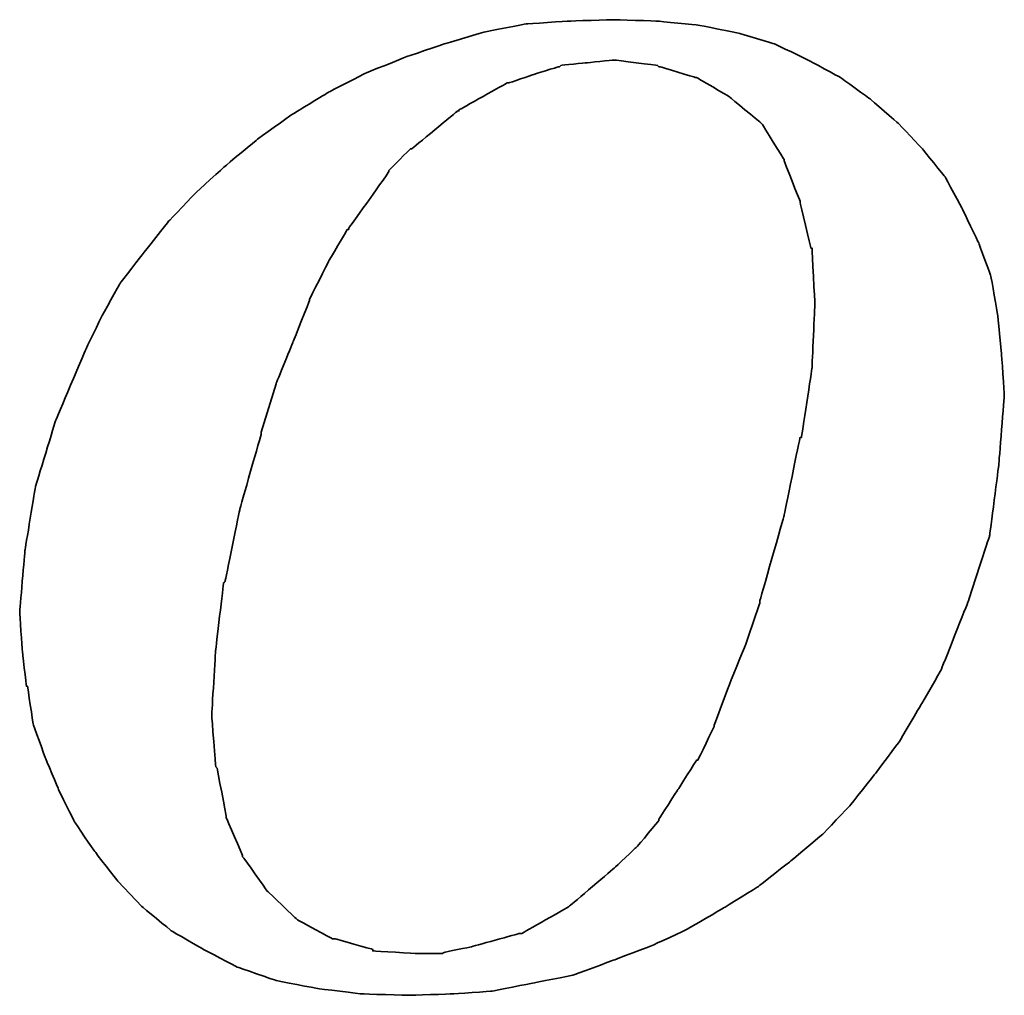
# Model space of a CAD drawing. Header units: millimetres. Extents: x 21 to 337, y -32 to 64.
# Tile 35 of 50: x 262.26 to 264.19, y -3.09 to -1.18. Entities that reach past the tile are written whole.
import ezdxf

# ---------------------------------------------------------------- set-up
doc = ezdxf.new("R2010")
doc.units = ezdxf.units.MM
doc.header["$LTSCALE"] = 0.15
doc.layers.add('DIM', color=4, linetype='CONTINUOUS')
doc.layers.add('layer 1', color=7, linetype='CONTINUOUS')

# ---------------------------------------------------------------- blocks, each defined once
blk = doc.blocks.new('TBI MOTION logo(完整正式版)')
at = {"layer": 'layer 1', "color": 22, "lineweight": 35}
for points, knots in [([(-11.34375, -6.98375), (-11.34375, -6.98375), (-10.91375, -7.43875), (-10.91375, -7.43875), (-10.91375, -7.43875), (-10.91375, -7.43875), (-10.38625, -7.87125), (-10.38625, -7.87125), (-10.38625, -7.87125), (-10.38625, -7.87125), (-9.81125, -8.20375), (-9.81125, -8.20375), (-9.81125, -8.20375), (-9.81125, -8.20375), (-9.21125, -8.51875), (-9.21125, -8.51875), (-9.21125, -8.51875), (-9.21125, -8.51875), (-8.51625, -8.75875), (-8.51625, -8.75875), (-8.51625, -8.75875), (-8.51625, -8.75875), (-7.77125, -8.90375), (-7.77125, -8.90375), (-7.77125, -8.90375), (-7.77125, -8.90375), (-6.97875, -8.99875), (-6.97875, -8.99875), (-6.97875, -8.99875), (-6.97875, -8.99875), (-6.14125, -9.02375), (-6.14125, -9.02375), (-6.14125, -9.02375), (-6.14125, -9.02375), (-5.37125, -8.99875), (-5.37125, -8.99875), (-5.37125, -8.99875), (-5.37125, -8.99875), (-4.65375, -8.94875), (-4.65375, -8.94875), (-4.65375, -8.94875), (-4.65375, -8.94875), (-3.93375, -8.80625), (-3.93375, -8.80625), (-3.93375, -8.80625), (-3.93375, -8.80625), (-3.21375, -8.66375), (-3.21375, -8.66375), (-3.21375, -8.66375), (-3.21375, -8.66375), (-2.49375, -8.39875), (-2.49375, -8.39875), (-2.49375, -8.39875), (-2.49375, -8.39875), (-1.79875, -8.13375), (-1.79875, -8.13375), (-1.79875, -8.13375), (-1.79875, -8.13375), (-1.17375, -7.84375), (-1.17375, -7.84375), (-1.17375, -7.84375), (-1.17375, -7.84375), (-0.52375, -7.46375), (-0.52375, -7.46375), (-0.52375, -7.46375), (-0.52375, -7.46375), (0.10124, -7.07875), (0.10124, -7.07875), (0.10124, -7.07875), (0.10124, -7.07875), (0.67625, -6.62375), (0.67625, -6.62375), (0.67625, -6.62375), (0.67625, -6.62375), (1.24874, -6.14375), (1.24874, -6.14375), (1.24874, -6.14375), (1.24874, -6.14375), (1.72874, -5.64125), (1.72874, -5.64125), (1.72874, -5.64125), (1.72874, -5.64125), (2.18624, -5.06375), (2.18624, -5.06375), (2.18624, -5.06375), (2.18624, -5.06375), (2.61625, -4.48874), (2.61625, -4.48874), (2.61625, -4.48874), (2.61625, -4.48874), (3.00125, -3.83874), (3.00125, -3.83874), (3.00125, -3.83874), (3.00125, -3.83874), (3.36124, -3.21374), (3.36124, -3.21374), (3.36124, -3.21374), (3.36124, -3.21374), (3.84374, -1.99125), (3.84374, -1.99125), (3.84374, -1.99125), (3.84374, -1.99125), (4.22625, -0.81875), (4.22625, -0.81875), (4.22625, -0.81875), (4.22625, -0.81875), (4.39125, 0.45624), (4.39125, 0.45624), (4.39125, 0.45624), (4.39125, 0.45624), (4.48874, 1.70124), (4.48874, 1.70124), (4.48874, 1.70124), (4.48874, 1.70124), (4.43874, 2.44625), (4.43874, 2.44625), (4.43874, 2.44625), (4.43874, 2.44625), (4.36874, 3.14125), (4.36874, 3.14125), (4.36874, 3.14125), (4.36874, 3.14125), (4.25125, 3.81125), (4.25125, 3.81125), (4.25125, 3.81125), (4.25125, 3.81125), (4.03124, 4.41125), (4.03124, 4.41125), (4.03124, 4.41125), (4.03124, 4.41125), (3.74374, 5.01125), (3.74374, 5.01125), (3.74374, 5.01125), (3.74374, 5.01125), (3.43124, 5.58875), (3.43124, 5.58875), (3.43124, 5.58875), (3.43124, 5.58875), (3.02625, 6.09125), (3.02625, 6.09125), (3.02625, 6.09125), (3.02625, 6.09125), (2.59374, 6.54875), (2.59374, 6.54875), (2.59374, 6.54875), (2.59374, 6.54875), (2.09124, 6.98125), (2.09124, 6.98125), (2.09124, 6.98125), (2.09124, 6.98125), (1.56124, 7.36625), (1.56124, 7.36625), (1.56124, 7.36625), (1.56124, 7.36625), (0.98624, 7.67625), (0.98624, 7.67625), (0.98624, 7.67625), (0.98624, 7.67625), (0.38624, 7.96375), (0.38624, 7.96375), (0.38624, 7.96375), (0.38624, 7.96375), (-0.25875, 8.15625), (-0.25875, 8.15625), (-0.25875, 8.15625), (-0.25875, 8.15625), (-0.98125, 8.30125), (-0.98125, 8.30125), (-0.98125, 8.30125), (-0.98125, 8.30125), (-1.70124, 8.37125), (-1.70124, 8.37125), (-1.70124, 8.37125), (-1.70124, 8.37125), (-2.49375, 8.39624), (-2.49375, 8.39624), (-2.49375, 8.39624), (-2.49375, 8.39624), (-3.28625, 8.37125), (-3.28625, 8.37125), (-3.28625, 8.37125), (-3.28625, 8.37125), (-4.05125, 8.32125), (-4.05125, 8.32125), (-4.05125, 8.32125), (-4.05125, 8.32125), (-4.77375, 8.18125), (-4.77375, 8.18125), (-4.77375, 8.18125), (-4.77375, 8.18125), (-5.51625, 7.96375), (-5.51625, 7.96375), (-5.51625, 7.96375), (-5.51625, 7.96375), (-6.21125, 7.72625), (-6.21125, 7.72625), (-6.21125, 7.72625), (-6.21125, 7.72625), (-6.92875, 7.43625), (-6.92875, 7.43625), (-6.92875, 7.43625), (-6.92875, 7.43625), (-7.57875, 7.10125), (-7.57875, 7.10125), (-7.57875, 7.10125), (-7.57875, 7.10125), (-8.24875, 6.69125), (-8.24875, 6.69125), (-8.24875, 6.69125), (-8.24875, 6.69125), (-8.84875, 6.26125), (-8.84875, 6.26125), (-8.84875, 6.26125), (-8.84875, 6.26125), (-9.42625, 5.78125), (-9.42625, 5.78125), (-9.42625, 5.78125), (-9.42625, 5.78125), (-9.95375, 5.30125), (-9.95375, 5.30125), (-9.95375, 5.30125), (-9.95375, 5.30125), (-10.43375, 4.79624), (-10.43375, 4.79624), (-10.43375, 4.79624), (-10.43375, 4.79624), (-10.88875, 4.22125), (-10.88875, 4.22125), (-10.88875, 4.22125), (-10.88875, 4.22125), (-11.29875, 3.69375), (-11.29875, 3.69375), (-11.29875, 3.69375), (-11.29875, 3.69375), (-11.63375, 3.09125), (-11.63375, 3.09125), (-11.63375, 3.09125), (-11.63375, 3.09125), (-11.91875, 2.49625), (-11.91875, 2.49625), (-11.91875, 2.49625), (-11.91875, 2.49625), (-12.44875, 1.24625), (-12.44875, 1.24625), (-12.44875, 1.24625), (-12.44875, 1.24625), (-12.80875, 0.06874), (-12.80875, 0.06874), (-12.80875, 0.06874), (-12.80875, 0.06874), (-12.99875, -1.07875), (-12.99875, -1.07875), (-12.99875, -1.07875), (-12.99875, -1.07875), (-13.09375, -2.18375), (-13.09375, -2.18375), (-13.09375, -2.18375), (-13.09375, -2.18375), (-13.04875, -2.85375), (-13.04875, -2.85375), (-13.04875, -2.85375), (-13.04875, -2.85375), (-12.97375, -3.50375), (-12.97375, -3.50375), (-12.97375, -3.50375), (-12.97375, -3.50375), (-12.95375, -3.50375), (-12.95375, -3.50375), (-12.95375, -3.50375), (-12.95375, -3.50375), (-12.85375, -4.17375), (-12.85375, -4.17375), (-12.85375, -4.17375), (-12.85375, -4.17375), (-12.63875, -4.77624), (-12.63875, -4.77624), (-12.63875, -4.77624), (-12.63875, -4.77624), (-12.39875, -5.35125), (-12.39875, -5.35125), (-12.39875, -5.35125), (-12.39875, -5.35125), (-12.11375, -5.92875), (-12.11375, -5.92875), (-12.11375, -5.92875), (-12.11375, -5.92875), (-11.75375, -6.45375), (-11.75375, -6.45375), (-11.75375, -6.45375), (-11.75375, -6.45375), (-11.34375, -6.98375), (-11.34375, -6.98375)], [0, 0, 0, 0, 0.01369863, 0.01369863, 0.01369863, 0.01369864, 0.02739726, 0.02739726, 0.02739726, 0.02739727, 0.04109589, 0.04109589, 0.04109589, 0.0410959, 0.05479452, 0.05479452, 0.05479452, 0.05479453, 0.06849315, 0.06849315, 0.06849315, 0.06849316, 0.08219178, 0.08219178, 0.08219178, 0.08219179, 0.09589041, 0.09589041, 0.09589041, 0.09589042, 0.10958904, 0.10958904, 0.10958904, 0.10958905, 0.12328767, 0.12328767, 0.12328767, 0.12328768, 0.1369863, 0.1369863, 0.1369863, 0.13698631, 0.15068493, 0.15068493, 0.15068493, 0.15068494, 0.16438356, 0.16438356, 0.16438356, 0.16438357, 0.17808219, 0.17808219, 0.17808219, 0.1780822, 0.19178082, 0.19178082, 0.19178082, 0.19178083, 0.20547945, 0.20547945, 0.20547945, 0.20547946, 0.21917808, 0.21917808, 0.21917808, 0.21917809, 0.23287671, 0.23287671, 0.23287671, 0.23287672, 0.24657534, 0.24657534, 0.24657534, 0.24657535, 0.26027397, 0.26027397, 0.26027397, 0.26027398, 0.2739726, 0.2739726, 0.2739726, 0.27397261, 0.28767123, 0.28767123, 0.28767123, 0.28767124, 0.30136986, 0.30136986, 0.30136986, 0.30136987, 0.31506849, 0.31506849, 0.31506849, 0.3150685, 0.32876712, 0.32876712, 0.32876712, 0.32876713, 0.34246575, 0.34246575, 0.34246575, 0.34246576, 0.35616438, 0.35616438, 0.35616438, 0.35616439, 0.36986301, 0.36986301, 0.36986301, 0.36986302, 0.38356164, 0.38356164, 0.38356164, 0.38356165, 0.39726027, 0.39726027, 0.39726027, 0.39726028, 0.4109589, 0.4109589, 0.4109589, 0.41095891, 0.42465753, 0.42465753, 0.42465753, 0.42465754, 0.43835616, 0.43835616, 0.43835616, 0.43835617, 0.45205479, 0.45205479, 0.45205479, 0.4520548, 0.46575342, 0.46575342, 0.46575342, 0.46575343, 0.47945205, 0.47945205, 0.47945205, 0.47945206, 0.49315068, 0.49315068, 0.49315068, 0.49315069, 0.50684932, 0.50684932, 0.50684932, 0.50684933, 0.52054795, 0.52054795, 0.52054795, 0.52054796, 0.53424658, 0.53424658, 0.53424658, 0.53424659, 0.54794521, 0.54794521, 0.54794521, 0.54794522, 0.56164384, 0.56164384, 0.56164384, 0.56164385, 0.57534247, 0.57534247, 0.57534247, 0.57534248, 0.5890411, 0.5890411, 0.5890411, 0.58904111, 0.60273973, 0.60273973, 0.60273973, 0.60273974, 0.61643836, 0.61643836, 0.61643836, 0.61643837, 0.63013699, 0.63013699, 0.63013699, 0.630137, 0.64383562, 0.64383562, 0.64383562, 0.64383563, 0.65753425, 0.65753425, 0.65753425, 0.65753426, 0.67123288, 0.67123288, 0.67123288, 0.67123289, 0.68493151, 0.68493151, 0.68493151, 0.68493152, 0.69863014, 0.69863014, 0.69863014, 0.69863015, 0.71232877, 0.71232877, 0.71232877, 0.71232878, 0.7260274, 0.7260274, 0.7260274, 0.72602741, 0.73972603, 0.73972603, 0.73972603, 0.73972604, 0.75342466, 0.75342466, 0.75342466, 0.75342467, 0.76712329, 0.76712329, 0.76712329, 0.7671233, 0.78082192, 0.78082192, 0.78082192, 0.78082193, 0.79452055, 0.79452055, 0.79452055, 0.79452056, 0.80821918, 0.80821918, 0.80821918, 0.80821919, 0.82191781, 0.82191781, 0.82191781, 0.82191782, 0.83561644, 0.83561644, 0.83561644, 0.83561645, 0.84931507, 0.84931507, 0.84931507, 0.84931508, 0.8630137, 0.8630137, 0.8630137, 0.86301371, 0.87671233, 0.87671233, 0.87671233, 0.87671234, 0.89041096, 0.89041096, 0.89041096, 0.89041097, 0.90410959, 0.90410959, 0.90410959, 0.9041096, 0.91780822, 0.91780822, 0.91780822, 0.91780823, 0.93150685, 0.93150685, 0.93150685, 0.93150686, 0.94520548, 0.94520548, 0.94520548, 0.94520549, 0.95890411, 0.95890411, 0.95890411, 0.95890412, 0.97260274, 0.97260274, 0.97260274, 0.97260275, 0.98630137, 0.98630137, 0.98630137, 0.98630138, 1, 1, 1, 1]), ([(-8.77875, 1.03124), (-8.77875, 1.03124), (-8.51625, 1.89625), (-8.51625, 1.89625), (-8.51625, 1.89625), (-8.51625, 1.89625), (-8.20375, 2.66375), (-8.20375, 2.66375), (-8.20375, 2.66375), (-8.20375, 2.66375), (-7.91625, 3.38125), (-7.91625, 3.38125), (-7.91625, 3.38125), (-7.91625, 3.38125), (-7.91625, 3.40624), (-7.91625, 3.40624), (-7.91625, 3.40624), (-7.91625, 3.40624), (-7.57875, 4.07624), (-7.57875, 4.07624), (-7.57875, 4.07624), (-7.57875, 4.07624), (-7.24375, 4.65125), (-7.24375, 4.65125), (-7.24375, 4.65125), (-7.24375, 4.65125), (-7.21875, 4.65125), (-7.21875, 4.65125), (-7.21875, 4.65125), (-7.21875, 4.65125), (-7.21875, 4.67624), (-7.21875, 4.67624), (-7.21875, 4.67624), (-7.21875, 4.67624), (-6.83625, 5.20375), (-6.83625, 5.20375), (-6.83625, 5.20375), (-6.83625, 5.20375), (-6.49875, 5.68625), (-6.49875, 5.68625), (-6.49875, 5.68625), (-6.49875, 5.68625), (-6.49875, 5.70625), (-6.49875, 5.70625), (-6.49875, 5.70625), (-6.49875, 5.70625), (-6.11625, 6.09125), (-6.11625, 6.09125), (-6.11625, 6.09125), (-6.11625, 6.09125), (-6.09125, 6.09125), (-6.09125, 6.09125), (-6.09125, 6.09125), (-6.09125, 6.09125), (-5.27375, 6.76625), (-5.27375, 6.76625), (-5.27375, 6.76625), (-5.27375, 6.76625), (-5.24875, 6.76625), (-5.24875, 6.76625), (-5.24875, 6.76625), (-5.24875, 6.76625), (-5.24875, 6.78625), (-5.24875, 6.78625), (-5.24875, 6.78625), (-5.24875, 6.78625), (-4.38875, 7.26624), (-4.38875, 7.26624), (-4.38875, 7.26624), (-4.38875, 7.26624), (-4.36125, 7.26624), (-4.36125, 7.26624), (-4.36125, 7.26624), (-4.36125, 7.26624), (-3.93375, 7.41125), (-3.93375, 7.41125), (-3.93375, 7.41125), (-3.93375, 7.41125), (-3.47375, 7.55625), (-3.47375, 7.55625), (-3.47375, 7.55625), (-3.47375, 7.55625), (-3.45375, 7.55625), (-3.45375, 7.55625), (-3.45375, 7.55625), (-3.45375, 7.55625), (-3.42875, 7.58124), (-3.42875, 7.58124), (-3.42875, 7.58124), (-3.42875, 7.58124), (-2.97375, 7.62625), (-2.97375, 7.62625), (-2.97375, 7.62625), (-2.97375, 7.62625), (-2.49375, 7.67625), (-2.49375, 7.67625), (-2.49375, 7.67625), (-2.49375, 7.67625), (-2.46875, 7.67625), (-2.46875, 7.67625), (-2.46875, 7.67625), (-2.46875, 7.67625), (-1.70124, 7.58124), (-1.70124, 7.58124), (-1.70124, 7.58124), (-1.70124, 7.58124), (-1.67875, 7.55625), (-1.67875, 7.55625), (-1.67875, 7.55625), (-1.67875, 7.55625), (-1.65375, 7.55625), (-1.65375, 7.55625), (-1.65375, 7.55625), (-1.65375, 7.55625), (-1.03125, 7.36625), (-1.03125, 7.36625), (-1.03125, 7.36625), (-1.03125, 7.36625), (-1.00625, 7.36625), (-1.00625, 7.36625), (-1.00625, 7.36625), (-1.00625, 7.36625), (-0.43124, 7.02624), (-0.43124, 7.02624), (-0.43124, 7.02624), (-0.43124, 7.02624), (-0.40625, 7.00624), (-0.40625, 7.00624), (-0.40625, 7.00624), (-0.40625, 7.00624), (0.12124, 6.57124), (0.12124, 6.57124), (0.12124, 6.57124), (0.12124, 6.57124), (0.14624, 6.54875), (0.14624, 6.54875), (0.14624, 6.54875), (0.14624, 6.54875), (0.17124, 6.52375), (0.17124, 6.52375), (0.17124, 6.52375), (0.17124, 6.52375), (0.55625, 5.89875), (0.55625, 5.89875), (0.55625, 5.89875), (0.55625, 5.89875), (0.55625, 5.87625), (0.55625, 5.87625), (0.55625, 5.87625), (0.55625, 5.87625), (0.84124, 5.15625), (0.84124, 5.15625), (0.84124, 5.15625), (0.84124, 5.15625), (0.84124, 5.13125), (0.84124, 5.13125), (0.84124, 5.13125), (0.84124, 5.13125), (1.03624, 4.31875), (1.03624, 4.31875), (1.03624, 4.31875), (1.03624, 4.31875), (1.05624, 4.31875), (1.05624, 4.31875), (1.05624, 4.31875), (1.05624, 4.31875), (1.05624, 4.29125), (1.05624, 4.29125), (1.05624, 4.29125), (1.05624, 4.29125), (1.10625, 3.33125), (1.10625, 3.33125), (1.10625, 3.33125), (1.10625, 3.33125), (1.10625, 3.30875), (1.10625, 3.30875), (1.10625, 3.30875), (1.10625, 3.30875), (1.05624, 2.20624), (1.05624, 2.20624), (1.05624, 2.20624), (1.05624, 2.20624), (1.05624, 2.18124), (1.05624, 2.18124), (1.05624, 2.18124), (1.05624, 2.18124), (0.86624, 0.93624), (0.86624, 0.93624), (0.86624, 0.93624), (0.86624, 0.93624), (0.84124, 0.93624), (0.84124, 0.93624), (0.84124, 0.93624), (0.84124, 0.93624), (0.55625, -0.45874), (0.55625, -0.45874), (0.55625, -0.45874), (0.55625, -0.45874), (0.12124, -1.99125), (0.12124, -1.99125), (0.12124, -1.99125), (0.12124, -1.99125), (0.12124, -2.01874), (0.12124, -2.01874), (0.12124, -2.01874), (0.12124, -2.01874), (-0.13874, -2.78375), (-0.13874, -2.78375), (-0.13874, -2.78375), (-0.13874, -2.78375), (-0.43124, -3.50375), (-0.43124, -3.50375), (-0.43124, -3.50375), (-0.43124, -3.50375), (-0.69375, -4.19875), (-0.69375, -4.19875), (-0.69375, -4.19875), (-0.69375, -4.19875), (-0.69375, -4.22375), (-0.69375, -4.22375), (-0.69375, -4.22375), (-0.69375, -4.22375), (-0.98125, -4.82374), (-0.98125, -4.82374), (-0.98125, -4.82374), (-0.98125, -4.82374), (-1.00625, -4.82374), (-1.00625, -4.82374), (-1.00625, -4.82374), (-1.00625, -4.82374), (-1.33875, -5.35125), (-1.33875, -5.35125), (-1.33875, -5.35125), (-1.33875, -5.35125), (-1.67875, -5.87875), (-1.67875, -5.87875), (-1.67875, -5.87875), (-1.67875, -5.87875), (-1.67875, -5.90375), (-1.67875, -5.90375), (-1.67875, -5.90375), (-1.67875, -5.90375), (-2.05875, -6.35875), (-2.05875, -6.35875), (-2.05875, -6.35875), (-2.05875, -6.35875), (-2.08375, -6.38375), (-2.08375, -6.38375), (-2.08375, -6.38375), (-2.08375, -6.38375), (-2.46875, -6.74375), (-2.46875, -6.74375), (-2.46875, -6.74375), (-2.46875, -6.74375), (-3.25875, -7.41625), (-3.25875, -7.41625), (-3.25875, -7.41625), (-3.25875, -7.41625), (-3.28625, -7.43875), (-3.28625, -7.43875), (-3.28625, -7.43875), (-3.28625, -7.43875), (-4.12375, -7.91875), (-4.12375, -7.91875), (-4.12375, -7.91875), (-4.12375, -7.91875), (-4.14875, -7.91875), (-4.14875, -7.91875), (-4.14875, -7.91875), (-4.14875, -7.91875), (-4.17125, -7.91875), (-4.17125, -7.91875), (-4.17125, -7.91875), (-4.17125, -7.91875), (-5.03375, -8.15875), (-5.03375, -8.15875), (-5.03375, -8.15875), (-5.03375, -8.15875), (-5.51625, -8.25625), (-5.51625, -8.25625), (-5.51625, -8.25625), (-5.51625, -8.25625), (-5.54125, -8.27875), (-5.54125, -8.27875), (-5.54125, -8.27875), (-5.54125, -8.27875), (-5.56375, -8.27875), (-5.56375, -8.27875), (-5.56375, -8.27875), (-5.56375, -8.27875), (-5.99625, -8.27875), (-5.99625, -8.27875), (-5.99625, -8.27875), (-5.99625, -8.27875), (-6.76375, -8.23125), (-6.76375, -8.23125), (-6.76375, -8.23125), (-6.76375, -8.23125), (-6.78875, -8.23125), (-6.78875, -8.23125), (-6.78875, -8.23125), (-6.78875, -8.23125), (-6.78875, -8.20375), (-6.78875, -8.20375), (-6.78875, -8.20375), (-6.78875, -8.20375), (-7.45875, -8.01375), (-7.45875, -8.01375), (-7.45875, -8.01375), (-7.45875, -8.01375), (-7.48375, -8.01375), (-7.48375, -8.01375), (-7.48375, -8.01375), (-7.48375, -8.01375), (-7.50875, -8.01375), (-7.50875, -8.01375), (-7.50875, -8.01375), (-7.50875, -8.01375), (-8.13125, -7.67875), (-8.13125, -7.67875), (-8.13125, -7.67875), (-8.13125, -7.67875), (-8.15625, -7.65375), (-8.15625, -7.65375), (-8.15625, -7.65375), (-8.15625, -7.65375), (-8.65875, -7.17375), (-8.65875, -7.17375), (-8.65875, -7.17375), (-8.65875, -7.17375), (-8.68375, -7.14875), (-8.68375, -7.14875), (-8.68375, -7.14875), (-8.68375, -7.14875), (-9.08875, -6.57375), (-9.08875, -6.57375), (-9.08875, -6.57375), (-9.08875, -6.57375), (-9.11375, -6.54875), (-9.11375, -6.54875), (-9.11375, -6.54875), (-9.11375, -6.54875), (-9.11375, -6.52875), (-9.11375, -6.52875), (-9.11375, -6.52875), (-9.11375, -6.52875), (-9.40375, -5.85375), (-9.40375, -5.85375), (-9.40375, -5.85375), (-9.40375, -5.85375), (-9.40375, -5.82875), (-9.40375, -5.82875), (-9.40375, -5.82875), (-9.40375, -5.82875), (-9.56875, -4.96875), (-9.56875, -4.96875), (-9.56875, -4.96875), (-9.56875, -4.96875), (-9.59375, -4.94375), (-9.59375, -4.94375), (-9.59375, -4.94375), (-9.59375, -4.94375), (-9.66375, -4.03375), (-9.66375, -4.03375), (-9.66375, -4.03375), (-9.66375, -4.03375), (-9.66375, -4.00875), (-9.66375, -4.00875), (-9.66375, -4.00875), (-9.66375, -4.00875), (-9.59375, -2.85375), (-9.59375, -2.85375), (-9.59375, -2.85375), (-9.59375, -2.85375), (-9.45125, -1.65875), (-9.45125, -1.65875), (-9.45125, -1.65875), (-9.45125, -1.65875), (-9.42625, -1.63375), (-9.42625, -1.63375), (-9.42625, -1.63375), (-9.42625, -1.63375), (-9.16125, -0.33875), (-9.16125, -0.33875), (-9.16125, -0.33875), (-9.16125, -0.33875), (-8.77875, 1.00624), (-8.77875, 1.00624), (-8.77875, 1.00624), (-8.77875, 1.00624), (-8.77875, 1.03124), (-8.77875, 1.03124)], [0, 0, 0, 0, 0.01020408, 0.01020408, 0.01020408, 0.01020409, 0.02040816, 0.02040816, 0.02040816, 0.02040817, 0.03061224, 0.03061224, 0.03061224, 0.03061225, 0.04081633, 0.04081633, 0.04081633, 0.04081634, 0.05102041, 0.05102041, 0.05102041, 0.05102042, 0.06122449, 0.06122449, 0.06122449, 0.0612245, 0.07142857, 0.07142857, 0.07142857, 0.07142858, 0.08163265, 0.08163265, 0.08163265, 0.08163266, 0.09183673, 0.09183673, 0.09183673, 0.09183674, 0.10204082, 0.10204082, 0.10204082, 0.10204083, 0.1122449, 0.1122449, 0.1122449, 0.11224491, 0.12244898, 0.12244898, 0.12244898, 0.12244899, 0.13265306, 0.13265306, 0.13265306, 0.13265307, 0.14285714, 0.14285714, 0.14285714, 0.14285715, 0.15306122, 0.15306122, 0.15306122, 0.15306123, 0.16326531, 0.16326531, 0.16326531, 0.16326532, 0.17346939, 0.17346939, 0.17346939, 0.1734694, 0.18367347, 0.18367347, 0.18367347, 0.18367348, 0.19387755, 0.19387755, 0.19387755, 0.19387756, 0.20408163, 0.20408163, 0.20408163, 0.20408164, 0.21428571, 0.21428571, 0.21428571, 0.21428572, 0.2244898, 0.2244898, 0.2244898, 0.22448981, 0.23469388, 0.23469388, 0.23469388, 0.23469389, 0.24489796, 0.24489796, 0.24489796, 0.24489797, 0.25510204, 0.25510204, 0.25510204, 0.25510205, 0.26530612, 0.26530612, 0.26530612, 0.26530613, 0.2755102, 0.2755102, 0.2755102, 0.27551021, 0.28571429, 0.28571429, 0.28571429, 0.2857143, 0.29591837, 0.29591837, 0.29591837, 0.29591838, 0.30612245, 0.30612245, 0.30612245, 0.30612246, 0.31632653, 0.31632653, 0.31632653, 0.31632654, 0.32653061, 0.32653061, 0.32653061, 0.32653062, 0.33673469, 0.33673469, 0.33673469, 0.3367347, 0.34693878, 0.34693878, 0.34693878, 0.34693879, 0.35714286, 0.35714286, 0.35714286, 0.35714287, 0.36734694, 0.36734694, 0.36734694, 0.36734695, 0.37755102, 0.37755102, 0.37755102, 0.37755103, 0.3877551, 0.3877551, 0.3877551, 0.38775511, 0.39795918, 0.39795918, 0.39795918, 0.39795919, 0.40816327, 0.40816327, 0.40816327, 0.40816328, 0.41836735, 0.41836735, 0.41836735, 0.41836736, 0.42857143, 0.42857143, 0.42857143, 0.42857144, 0.43877551, 0.43877551, 0.43877551, 0.43877552, 0.44897959, 0.44897959, 0.44897959, 0.4489796, 0.45918367, 0.45918367, 0.45918367, 0.45918368, 0.46938776, 0.46938776, 0.46938776, 0.46938777, 0.47959184, 0.47959184, 0.47959184, 0.47959185, 0.48979592, 0.48979592, 0.48979592, 0.48979593, 0.5, 0.5, 0.5, 0.50000001, 0.51020408, 0.51020408, 0.51020408, 0.51020409, 0.52040816, 0.52040816, 0.52040816, 0.52040817, 0.53061224, 0.53061224, 0.53061224, 0.53061225, 0.54081633, 0.54081633, 0.54081633, 0.54081634, 0.55102041, 0.55102041, 0.55102041, 0.55102042, 0.56122449, 0.56122449, 0.56122449, 0.5612245, 0.57142857, 0.57142857, 0.57142857, 0.57142858, 0.58163265, 0.58163265, 0.58163265, 0.58163266, 0.59183673, 0.59183673, 0.59183673, 0.59183674, 0.60204082, 0.60204082, 0.60204082, 0.60204083, 0.6122449, 0.6122449, 0.6122449, 0.61224491, 0.62244898, 0.62244898, 0.62244898, 0.62244899, 0.63265306, 0.63265306, 0.63265306, 0.63265307, 0.64285714, 0.64285714, 0.64285714, 0.64285715, 0.65306122, 0.65306122, 0.65306122, 0.65306123, 0.66326531, 0.66326531, 0.66326531, 0.66326532, 0.67346939, 0.67346939, 0.67346939, 0.6734694, 0.68367347, 0.68367347, 0.68367347, 0.68367348, 0.69387755, 0.69387755, 0.69387755, 0.69387756, 0.70408163, 0.70408163, 0.70408163, 0.70408164, 0.71428571, 0.71428571, 0.71428571, 0.71428572, 0.7244898, 0.7244898, 0.7244898, 0.72448981, 0.73469388, 0.73469388, 0.73469388, 0.73469389, 0.74489796, 0.74489796, 0.74489796, 0.74489797, 0.75510204, 0.75510204, 0.75510204, 0.75510205, 0.76530612, 0.76530612, 0.76530612, 0.76530613, 0.7755102, 0.7755102, 0.7755102, 0.77551021, 0.78571429, 0.78571429, 0.78571429, 0.7857143, 0.79591837, 0.79591837, 0.79591837, 0.79591838, 0.80612245, 0.80612245, 0.80612245, 0.80612246, 0.81632653, 0.81632653, 0.81632653, 0.81632654, 0.82653061, 0.82653061, 0.82653061, 0.82653062, 0.83673469, 0.83673469, 0.83673469, 0.8367347, 0.84693878, 0.84693878, 0.84693878, 0.84693879, 0.85714286, 0.85714286, 0.85714286, 0.85714287, 0.86734694, 0.86734694, 0.86734694, 0.86734695, 0.87755102, 0.87755102, 0.87755102, 0.87755103, 0.8877551, 0.8877551, 0.8877551, 0.88775511, 0.89795918, 0.89795918, 0.89795918, 0.89795919, 0.90816327, 0.90816327, 0.90816327, 0.90816328, 0.91836735, 0.91836735, 0.91836735, 0.91836736, 0.92857143, 0.92857143, 0.92857143, 0.92857144, 0.93877551, 0.93877551, 0.93877551, 0.93877552, 0.94897959, 0.94897959, 0.94897959, 0.9489796, 0.95918367, 0.95918367, 0.95918367, 0.95918368, 0.96938776, 0.96938776, 0.96938776, 0.96938777, 0.97959184, 0.97959184, 0.97959184, 0.97959185, 0.98979592, 0.98979592, 0.98979592, 0.98979593, 1, 1, 1, 1])]:
    blk.add_open_spline(points, degree=3, knots=knots, dxfattribs=at)

msp = doc.modelspace()

# ---------------------------------------------------------------- block references
at = {"layer": 'DIM', "color": 0, "xscale": 0.1094605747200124, "yscale": 0.1094605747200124, "zscale": 0.1094605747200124}
msp.add_blockref('TBI MOTION logo(完整正式版)', (263.6959, -2.0978), dxfattribs=at)

doc.saveas('drawing.dxf')
